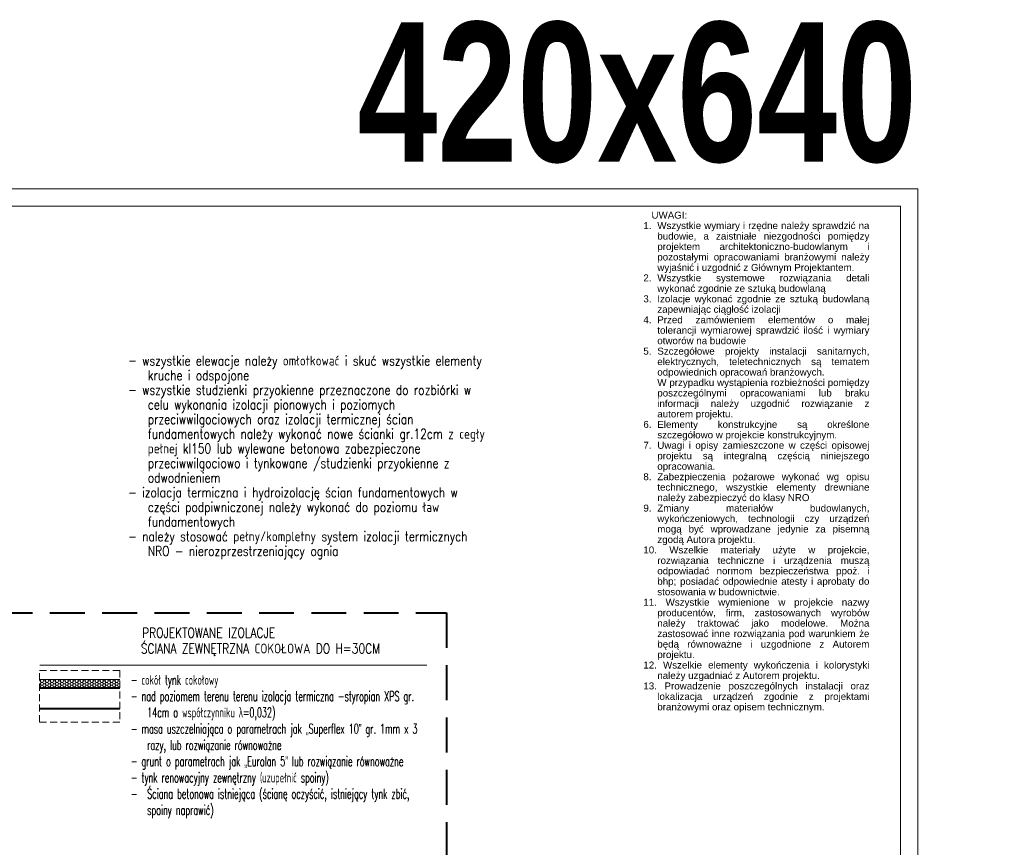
# Model space of a CAD drawing. Header units: millimetres. Extents: x 8949 to 18258, y -1077 to 30686.
# Tile 16 of 89: x 14154 to 15567, y 7197 to 8385. Entities that reach past the tile are written whole.
import ezdxf

# ---------------------------------------------------------------- set-up
doc = ezdxf.new("R2010")
doc.units = ezdxf.units.MM
doc.linetypes.add('DASHED', pattern=[0.75, 0.5, -0.25])
for name, color, linetype, lineweight in [('0A_IINW_KONSTR', 1, 'Continuous', 40), ('0A_KONSTR', 1, 'Continuous', 40), ('0A_OCIEPLENIE', 30, 'Continuous', 9), ('0A_TABELKA', 7, 'Continuous', 0), ('0Z_OPISY', 7, 'Continuous', 9), ('SCHODY', 250, 'Continuous', 15)]:
    doc.layers.add(name, color=color, linetype=linetype, lineweight=lineweight)
doc.layers.add('0A_OPISY OKIEN', color=3, linetype='Continuous')
doc.styles.add('Arial', font='arial.ttf')
doc.styles.add('ARIAL 2', font='ARIALN.TTF')
doc.styles.add('m1_romans', font='romans.shx', dxfattribs={"width": 0.8})

msp = doc.modelspace()

# ---------------------------------------------------------------- hatches: boundary and pattern name
at = {"layer": '0A_OCIEPLENIE', "transparency": 33554687}
h = msp.add_hatch(dxfattribs=at)
h.set_pattern_fill('HONEY', color=256)
h.set_pattern_definition([(0, (-100, -60), (4.7625, 2.74963064), [3.175, -6.35]), (120, (-100, -60), (-4.7625, 2.74963066), [3.175, -6.35]), (60, (-100, -60), (1e-08, 5.4992613), [-6.35, 3.175])])
h.paths.add_polyline_path([(13612.1, 6380.6), (13607.1, 6380.6), (13607.1, 6368.6), (13612.1, 6368.6)])
h.paths.add_polyline_path([(13607.1, 6380.6), (13589.1, 6380.6), (13589.1, 6368.6), (13607.1, 6368.6)])
h.paths.add_polyline_path([(13589.1, 6380.6), (13584.1, 6380.6), (13584.1, 6368.6), (13589.1, 6368.6)])
h.paths.add_polyline_path([(13532.1, 6380.6), (13509.1, 6380.6), (13509.1, 6368.6), (13532.1, 6368.6)])
h.paths.add_polyline_path([(13509.1, 6380.6), (13504.1, 6380.6), (13504.1, 6368.6), (13509.1, 6368.6)])
h.paths.add_polyline_path([(13452.1, 6380.6), (13437.1, 6380.6), (13437.1, 6368.6), (13452.1, 6368.6)])
h.paths.add_polyline_path([(13437.1, 6380.6), (13354.5, 6380.6), (13354.5, 6368.6), (13437.1, 6368.6)])
h.paths.add_polyline_path([(13354.5, 6380.6), (13313.6, 6380.6), (13313.6, 6368.6), (13354.5, 6368.6)])
h.paths.add_polyline_path([(13313.6, 6380.6), (13298.6, 6380.6), (13298.6, 6368.6), (13313.6, 6368.6)])
h.paths.add_polyline_path([(13247.6, 6380.6), (13242.6, 6380.6), (13242.6, 6368.6), (13247.6, 6368.6)])
h.paths.add_polyline_path([(13242.6, 6380.6), (13224.6, 6380.6), (13224.6, 6368.6), (13242.6, 6368.6)])
h.paths.add_polyline_path([(13224.6, 6380.6), (13219.6, 6380.6), (13219.6, 6368.6), (13224.6, 6368.6)])
h.paths.add_polyline_path([(13167.6, 6380.6), (13152.6, 6380.6), (13152.6, 6368.6), (13167.6, 6368.6)])
h.paths.add_polyline_path([(13152.6, 6380.6), (13032.6, 6380.6), (13032.6, 6368.6), (13152.6, 6368.6)])
h.paths.add_polyline_path([(13032.6, 6380.6), (13017.6, 6380.6), (13017.6, 6368.6), (13032.6, 6368.6)])
h.paths.add_polyline_path([(12896.6, 6380.6), (12881.6, 6380.6), (12881.6, 6368.6), (12896.6, 6368.6)])
h.paths.add_polyline_path([(12881.6, 6380.6), (12397.6, 6380.6), (12397.6, 6633.6), (12385.6, 6633.6), (12385.6, 6368.6), (12397.6, 6368.6), (12881.6, 6368.6)])
h.paths.add_polyline_path([(12397.6, 6711.6), (12385.6, 6711.6), (12385.6, 6684.6), (12397.6, 6684.6)])
h.paths.add_polyline_path([(12397.6, 7140.6), (12385.6, 7140.6), (12385.6, 6762.6), (12397.6, 6762.6)])
h.paths.add_polyline_path([(13237, 6924), (13276.8, 6924), (13276.8, 6951), (13237, 6951)], flags=9)
h.paths.add_polyline_path([(12537.6, 7250.2), (12537.6, 7278.8), (12516.6, 7278.8), (12516.6, 7250.2)], flags=9)
h.paths.add_polyline_path([(12537.6, 7040.3), (12537.6, 7060.9), (12516.6, 7060.9), (12516.6, 7040.3)], flags=9)
h.paths.add_polyline_path([(12537.6, 6944.6), (12537.6, 6971.6), (12516.6, 6971.6), (12516.6, 6944.6)], flags=9)
h.paths.add_polyline_path([(12537.6, 6854.1), (12537.6, 6875.1), (12516.6, 6875.1), (12516.6, 6854.1)], flags=9)
h.paths.add_polyline_path([(12518.1, 6629.3), (12518.1, 6657.9), (12497.1, 6657.9), (12497.1, 6629.3)], flags=9)
h.paths.add_polyline_path([(12607.3, 7115.5), (12635.9, 7115.5), (12635.9, 7136.5), (12607.3, 7136.5)], flags=9)
h.paths.add_polyline_path([(12828.8, 7115.5), (12849.4, 7115.5), (12849.4, 7136.5), (12828.8, 7136.5)], flags=9)
h.paths.add_polyline_path([(12926.3, 7115.5), (12952.9, 7115.5), (12952.9, 7136.5), (12926.3, 7136.5)], flags=9)
h.paths.add_polyline_path([(12766.8, 7138.2), (12766.8, 7161.6), (12745.8, 7161.6), (12745.8, 7138.2)], flags=9)
h.paths.add_polyline_path([(12603.6, 6496.1), (12630.6, 6496.1), (12630.6, 6517.1), (12603.6, 6517.1)], flags=25)
h.paths.add_polyline_path([(12920.5, 6496.1), (12948.7, 6496.1), (12948.7, 6517.1), (12920.5, 6517.1)], flags=9)
h.paths.add_polyline_path([(13225.8, 6496.1), (13254.4, 6496.1), (13254.4, 6517.1), (13225.8, 6517.1)], flags=9)
h.paths.add_polyline_path([(13540.1, 6496.1), (13569.1, 6496.1), (13569.1, 6517.1), (13540.1, 6517.1)], flags=9)
h.paths.add_polyline_path([(13353.2, 6750.4), (13353.2, 6777.4), (13332.2, 6777.4), (13332.2, 6750.4)], flags=9)
h.paths.add_polyline_path([(13388.6, 6658.5), (13405.6, 6658.5), (13405.6, 6679.5), (13388.6, 6679.5)], flags=9)
h.paths.add_polyline_path([(13457.7, 6651.7), (13457.7, 6680.3), (13436.7, 6680.3), (13436.7, 6651.7)], flags=9)
h.paths.add_polyline_path([(13101.5, 7172.6), (13101.5, 7201.2), (13080.5, 7201.2), (13080.5, 7172.6)], flags=9)
h.paths.add_polyline_path([(13101.5, 6629.8), (13101.5, 6658.4), (13080.5, 6658.4), (13080.5, 6629.8)], flags=9)
h.paths.add_polyline_path([(12734.9, 6764.5), (12755.1, 6764.5), (12755.1, 6785.5), (12734.9, 6785.5)], flags=9)
h.paths.add_polyline_path([(12849.5, 6764.5), (12869.7, 6764.5), (12869.7, 6785.5), (12849.5, 6785.5)], flags=9)
h.paths.add_polyline_path([(12686, 6812), (12686, 6832.6), (12665, 6832.6), (12665, 6812)], flags=9)
h.paths.add_polyline_path([(12929.7, 6811.6), (12929.7, 6832.2), (12908.7, 6832.2), (12908.7, 6811.6)], flags=9)
h.paths.add_polyline_path([(13000.3, 6674.6), (13000.3, 6703.2), (12979.3, 6703.2), (12979.3, 6674.6)], flags=9)
h.paths.add_polyline_path([(13503.2, 6349), (13503.2, 6374.2), (13478, 6374.2), (13478, 6349)], flags=9)
h.paths.add_polyline_path([(13476.7, 6351.7), (13476.7, 6372.1), (13451.5, 6372.1), (13451.5, 6351.7)], flags=9)
h.paths.add_polyline_path([(13583.2, 6349), (13583.2, 6374.2), (13558, 6374.2), (13558, 6349)], flags=9)
h.paths.add_polyline_path([(13556.7, 6351.7), (13556.7, 6372.1), (13531.5, 6372.1), (13531.5, 6351.7)], flags=9)
h.paths.add_polyline_path([(13663.2, 6349), (13663.2, 6374.2), (13638, 6374.2), (13638, 6349)], flags=9)
h.paths.add_polyline_path([(13636.7, 6351.7), (13636.7, 6372.1), (13611.5, 6372.1), (13611.5, 6351.7)], flags=9)
h.paths.add_polyline_path([(13467.1, 6300.2), (13488.5, 6300.2), (13488.5, 6325.4), (13467.1, 6325.4)], flags=9)
h.paths.add_polyline_path([(13547.1, 6300.2), (13568.5, 6300.2), (13568.5, 6325.4), (13547.1, 6325.4)], flags=9)
h.paths.add_polyline_path([(13627.1, 6300.2), (13648.5, 6300.2), (13648.5, 6325.4), (13627.1, 6325.4)], flags=9)
h.paths.add_polyline_path([(13819.5, 6300.2), (13840.9, 6300.2), (13840.9, 6325.4), (13819.5, 6325.4)], flags=9)
h.paths.add_polyline_path([(13532.7, 6600.8), (13646.7, 6600.8), (13646.7, 6634.1), (13532.7, 6634.1)], flags=9)
h.paths.add_polyline_path([(13467.5, 6580.3), (13516.3, 6580.3), (13516.3, 6605.3), (13467.5, 6605.3)], flags=9)
h.paths.add_polyline_path([(13356.5, 7675.8), (13356.5, 7698.9), (13315.3, 7698.9), (13315.3, 7675.8)], flags=9)
h.paths.add_polyline_path([(13356.5, 6223.6), (13356.5, 6246.7), (13315.3, 6246.7), (13315.3, 6223.6)], flags=9)
h.paths.add_polyline_path([(13115.9, 7261), (13229.9, 7261), (13229.9, 7294.3), (13115.9, 7294.3)], flags=9)
h.paths.add_polyline_path([(12599.7, 6600.8), (12703.5, 6600.8), (12703.5, 6634.1), (12599.7, 6634.1)], flags=9)
h.paths.add_polyline_path([(12911.3, 6600.8), (13025.3, 6600.8), (13025.3, 6634.1), (12911.3, 6634.1)], flags=9)
h.paths.add_polyline_path([(13227.6, 6600.8), (13341.6, 6600.8), (13341.6, 6634.1), (13227.6, 6634.1)], flags=9)
h.paths.add_polyline_path([(13576.1, 7261), (13690.1, 7261), (13690.1, 7294.3), (13576.1, 7294.3)], flags=9)
h.paths.add_polyline_path([(13050.7, 7240.5), (13099.5, 7240.5), (13099.5, 7265.5), (13050.7, 7265.5)], flags=9)
h.paths.add_polyline_path([(13050.1, 7260), (13099.9, 7260), (13099.9, 7293.3), (13050.1, 7293.3)], flags=9)
h.paths.add_polyline_path([(12815.6, 7260.7), (12938.7, 7260.7), (12938.7, 7294), (12815.6, 7294)], flags=9)
h.paths.add_polyline_path([(12750.5, 7240.5), (12807, 7240.5), (12807, 7265.5), (12750.5, 7265.5)], flags=9)
h.paths.add_polyline_path([(12749.7, 7260), (12799.5, 7260), (12799.5, 7293.3), (12749.7, 7293.3)], flags=9)
h.paths.add_polyline_path([(12532.9, 6580.3), (12589.4, 6580.3), (12589.4, 6605.3), (12532.9, 6605.3)], flags=24)
h.paths.add_polyline_path([(12533.2, 6599.9), (12583, 6599.9), (12583, 6633.2), (12533.2, 6633.2)], flags=24)
h.paths.add_polyline_path([(12846, 6580.3), (12894.8, 6580.3), (12894.8, 6605.3), (12846, 6605.3)], flags=9)
h.paths.add_polyline_path([(12845.4, 6599.9), (12895.2, 6599.9), (12895.2, 6633.2), (12845.4, 6633.2)], flags=9)
h.paths.add_polyline_path([(13161.4, 6580.3), (13217.9, 6580.3), (13217.9, 6605.3), (13161.4, 6605.3)], flags=9)
h.paths.add_polyline_path([(13161.8, 6599.9), (13211.5, 6599.9), (13211.5, 6633.2), (13161.8, 6633.2)], flags=9)
h.paths.add_polyline_path([(13466.7, 6599.9), (13516.5, 6599.9), (13516.5, 6633.2), (13466.7, 6633.2)], flags=9)
h.paths.add_polyline_path([(13818.3, 6596.4), (13902.8, 6596.4), (13902.8, 6629.7), (13818.3, 6629.7)], flags=9)
h.paths.add_polyline_path([(13752.2, 6580.3), (13808.7, 6580.3), (13808.7, 6605.3), (13752.2, 6605.3)], flags=9)
h.paths.add_polyline_path([(13752.6, 6599.9), (13802.3, 6599.9), (13802.3, 6633.2), (13752.6, 6633.2)], flags=9)
h.paths.add_polyline_path([(13510, 7240.5), (13566.4, 7240.5), (13566.4, 7265.5), (13510, 7265.5)], flags=9)
h.paths.add_polyline_path([(13510.3, 7260), (13560, 7260), (13560, 7293.3), (13510.3, 7293.3)], flags=9)
h.paths.add_polyline_path([(13325.1, 7435.8), (13439.1, 7435.8), (13439.1, 7469.1), (13325.1, 7469.1)], flags=9)
h.paths.add_polyline_path([(13259.9, 7415.3), (13308.7, 7415.3), (13308.7, 7440.3), (13259.9, 7440.3)], flags=9)
h.paths.add_polyline_path([(13259.4, 7434.9), (13309.1, 7434.9), (13309.1, 7468.2), (13259.4, 7468.2)], flags=9)
h.paths.add_polyline_path([(12755.9, 6962.9), (12865.8, 6962.9), (12865.8, 6996.2), (12755.9, 6996.2)], flags=9)
h.paths.add_polyline_path([(12690.9, 6942.4), (12747.3, 6942.4), (12747.3, 6967.4), (12690.9, 6967.4)], flags=9)
h.paths.add_polyline_path([(12692.6, 6961.9), (12742.4, 6961.9), (12742.4, 6995.3), (12692.6, 6995.3)], flags=9)
h.paths.add_polyline_path([(14998.6, 6366), (15222.1, 6366), (15222.1, 6454.2), (14998.6, 6454.2)], flags=9)
h.paths.add_polyline_path([(14996.5, 6480.2), (15275.5, 6480.2), (15275.5, 6561.9), (14996.5, 6561.9)], flags=9)
h.paths.add_polyline_path([(15000.8, 6247.6), (15095.2, 6247.6), (15095.2, 6265.9), (15000.8, 6265.9)], flags=9)
h.paths.add_polyline_path([(15222.7, 6077.9), (15257.4, 6077.9), (15257.4, 6098.6), (15222.7, 6098.6)], flags=9)
h.paths.add_polyline_path([(14944.8, 7326.2), (15275.9, 7326.2), (15275.9, 8054.3), (14944.8, 8054.3)], flags=9)
h.paths.add_polyline_path([(14999.1, 6157.6), (15210.3, 6157.6), (15210.3, 6212.1), (14999.1, 6212.1)], flags=9)
h.paths.add_polyline_path([(15000.3, 6303.8), (15170.1, 6303.8), (15170.1, 6345.8), (15000.3, 6345.8)], flags=9)
h.paths.add_polyline_path([(15100.5, 6076.9), (15160.2, 6076.9), (15160.2, 6097.6), (15100.5, 6097.6)], flags=9)
h.paths.add_polyline_path([(14998.2, 6453.9), (15146.8, 6453.9), (15146.8, 6474.6), (14998.2, 6474.6)], flags=9)
h.paths.add_polyline_path([(14997.2, 6560.7), (15148.9, 6560.7), (15148.9, 6581.4), (14997.2, 6581.4)], flags=9)
h.paths.add_polyline_path([(15221.9, 6118.7), (15285.3, 6118.7), (15285.3, 6139.1), (15221.9, 6139.1)], flags=9)
h.paths.add_polyline_path([(15000.6, 6213.7), (15119.5, 6213.7), (15119.5, 6234.4), (15000.6, 6234.4)], flags=9)
h.paths.add_polyline_path([(14999.1, 6345.5), (15084.5, 6345.5), (15084.5, 6366.2), (14999.1, 6366.2)], flags=9)
h.paths.add_polyline_path([(14998.8, 6116.5), (15115.4, 6116.5), (15115.4, 6137.2), (14998.8, 6137.2)], flags=9)
h.paths.add_polyline_path([(14999.2, 6265), (15130.7, 6265), (15130.7, 6285.7), (14999.2, 6285.7)], flags=9)
h.paths.add_polyline_path([(14999, 6097.4), (15057.1, 6097.4), (15057.1, 6118.2), (14999, 6118.2)], flags=9)
h.paths.add_polyline_path([(15099.8, 6097.5), (15148.5, 6097.5), (15148.5, 6118.3), (15099.8, 6118.3)], flags=9)
h.paths.add_polyline_path([(14999.8, 6138), (15068.3, 6138), (15068.3, 6158.3), (14999.8, 6158.3)], flags=9)
h.paths.add_polyline_path([(15221.1, 6138.1), (15267.8, 6138.1), (15267.8, 6158.3), (15221.1, 6158.3)], flags=9)
h.paths.add_polyline_path([(15221.6, 6097.7), (15283.1, 6097.7), (15283.1, 6118), (15221.6, 6118)], flags=9)
h.paths.add_polyline_path([(14998.7, 6076.3), (15031, 6076.3), (15031, 6097), (14998.7, 6097)], flags=9)
h.paths.add_polyline_path([(14994.1, 6010.3), (15310.4, 6010.3), (15310.4, 6076.3), (14994.1, 6076.3)], flags=9)
h.paths.add_polyline_path([(12366.7, 6634.1), (12391.9, 6634.1), (12391.9, 6659.3), (12366.7, 6659.3)], flags=9)
h.paths.add_polyline_path([(12369.4, 6660.5), (12389.8, 6660.5), (12389.8, 6685.7), (12369.4, 6685.7)], flags=9)
h.paths.add_polyline_path([(12366.7, 6712.1), (12391.9, 6712.1), (12391.9, 6737.3), (12366.7, 6737.3)], flags=9)
h.paths.add_polyline_path([(12369.4, 6738.5), (12389.8, 6738.5), (12389.8, 6763.7), (12369.4, 6763.7)], flags=9)
h.paths.add_polyline_path([(12479.7, 7142.6), (12479.7, 7173.1), (12463.2, 7173.1), (12463.2, 7142.6)], flags=9)
h.paths.add_polyline_path([(12367.2, 7145.1), (12391.5, 7145.1), (12391.5, 7170.3), (12367.2, 7170.3)], flags=9)
h.paths.add_polyline_path([(12367.5, 7171.5), (12391.7, 7171.5), (12391.7, 7196.7), (12367.5, 7196.7)], flags=9)
h.paths.add_polyline_path([(12479.7, 7234.9), (12479.7, 7265.4), (12463.2, 7265.4), (12463.2, 7234.9)], flags=9)
h.paths.add_polyline_path([(12367.2, 7253.6), (12391.5, 7253.6), (12391.5, 7278.8), (12367.2, 7278.8)], flags=9)
h.paths.add_polyline_path([(12367.3, 7280), (12392, 7280), (12392, 7305.2), (12367.3, 7305.2)], flags=9)
h.paths.add_polyline_path([(12603.4, 7280.3), (12662.8, 7280.3), (12662.8, 7313.7), (12603.4, 7313.7)], flags=9)
h.paths.add_polyline_path([(12938.6, 7537.5), (12938.6, 7562.2), (12913.4, 7562.2), (12913.4, 7537.5)], flags=9)
h.paths.add_polyline_path([(12912.2, 7537.8), (12912.2, 7562.5), (12887, 7562.5), (12887, 7537.8)], flags=9)
h.paths.add_polyline_path([(13083.1, 7537.2), (13083.1, 7562.4), (13057.9, 7562.4), (13057.9, 7537.2)], flags=9)
h.paths.add_polyline_path([(13056.7, 7539.9), (13056.7, 7560.3), (13031.5, 7560.3), (13031.5, 7539.9)], flags=9)
h.paths.add_polyline_path([(13588.1, 7537.2), (13588.1, 7562.4), (13562.9, 7562.4), (13562.9, 7537.2)], flags=9)
h.paths.add_polyline_path([(13561.7, 7539.9), (13561.7, 7560.3), (13536.5, 7560.3), (13536.5, 7539.9)], flags=9)
h.paths.add_polyline_path([(13736.1, 7537.2), (13736.1, 7562.4), (13710.9, 7562.4), (13710.9, 7537.2)], flags=9)
h.paths.add_polyline_path([(13709.7, 7539.9), (13709.7, 7560.3), (13684.5, 7560.3), (13684.5, 7539.9)], flags=9)
h.paths.add_polyline_path([(13883.1, 7537.2), (13883.1, 7562.4), (13857.9, 7562.4), (13857.9, 7537.2)], flags=9)
h.paths.add_polyline_path([(13856.7, 7539.9), (13856.7, 7560.3), (13831.5, 7560.3), (13831.5, 7539.9)], flags=9)
h.paths.add_polyline_path([(13726, 6949.2), (13785.5, 6949.2), (13785.5, 6982.5), (13726, 6982.5)], flags=9)
h.paths.add_polyline_path([(13513.4, 6670.1), (13610, 6670.1), (13610, 6725), (13513.4, 6725)], flags=9)
h.paths.add_polyline_path([(13779.9, 6671.9), (13839.4, 6671.9), (13839.4, 6705.2), (13779.9, 6705.2)], flags=9)
h.paths.add_polyline_path([(13783.7, 6450.4), (13866.7, 6450.4), (13866.7, 6463.9), (13783.7, 6463.9)], flags=9)
h.paths.add_polyline_path([(13855.6, 6349), (13855.6, 6374.2), (13830.4, 6374.2), (13830.4, 6349)], flags=9)
h.paths.add_polyline_path([(13829.2, 6351.7), (13829.2, 6372.1), (13804, 6372.1), (13804, 6351.7)], flags=9)
h.paths.add_polyline_path([(13298.6, 6351.4), (13298.6, 6371.8), (13273.4, 6371.8), (13273.4, 6351.4)], flags=9)
h.paths.add_polyline_path([(13272.2, 6351.7), (13272.2, 6372.1), (13247, 6372.1), (13247, 6351.7)], flags=9)
h.paths.add_polyline_path([(13218.6, 6349), (13218.6, 6374.2), (13193.4, 6374.2), (13193.4, 6349)], flags=9)
h.paths.add_polyline_path([(13192.2, 6349.5), (13192.2, 6374.2), (13167, 6374.2), (13167, 6349.5)], flags=9)
h.paths.add_polyline_path([(12982.1, 6349.5), (12982.1, 6373.7), (12956.9, 6373.7), (12956.9, 6349.5)], flags=9)
h.paths.add_polyline_path([(12955.7, 6347.8), (12955.7, 6375.9), (12930.5, 6375.9), (12930.5, 6347.8)], flags=9)
h.paths.add_polyline_path([(12893.7, 6444.4), (12926.2, 6444.4), (12926.2, 6460.9), (12893.7, 6460.9)], flags=9)
h.paths.add_polyline_path([(13277.8, 7031.9), (13277.8, 7146.1), (13255.3, 7146.1), (13255.3, 7031.9)], flags=9)
h.paths.add_polyline_path([(12837.2, 7580.9), (12944.1, 7580.9), (12944.1, 7603.4), (12837.2, 7603.4)], flags=9)
h = msp.add_hatch(dxfattribs=at)
h.set_pattern_fill('HONEY', color=256, scale=0.75)
h.set_pattern_definition([(0, (-187686.8193, -19018.121), (3.571875, 2.062222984), [2.38125, -4.7625]), (120, (-187686.8193, -19018.121), (-3.571874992, 2.062222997), [2.38125, -4.7625]), (60, (-187686.8193, -19018.121), (8e-09, 4.12444598), [-4.7625, 2.38125])])
h.paths.add_polyline_path([(14182.7, 7426.4), (14297.7, 7426.4), (14297.7, 7438.4), (14182.7, 7438.4)])

# ---------------------------------------------------------------- linework, layer by layer
at = {"layer": '0A_IINW_KONSTR'}
for p, q in [((14182.7, 7426.4), (14297.7, 7426.4)), ((14182.7, 7396.4), (14297.7, 7396.4))]:
    msp.add_line(p, q, dxfattribs=at)
at = {"layer": '0A_KONSTR', "color": 252, "linetype": 'DASHED', "ltscale": 100, "true_color": 0x939598}
msp.add_lwpolyline([(12397.6, 7533.6), (14766.6, 7533.6), (14766.6, 6380.6), (12397.6, 6380.6)], close=True, dxfattribs=at)
at = {"layer": '0A_OCIEPLENIE'}
msp.add_line((14182.7, 7438.4), (14297.7, 7438.4), dxfattribs=at)
at = {"layer": '0A_OPISY OKIEN', "const_width": 1.5}
msp.add_lwpolyline([(14182.7, 7458.6), (14738.3, 7458.6)], dxfattribs=at)
at = {"layer": '0Z_OPISY'}
for points in [[(12242.5, 6042.2), (15442.5, 6042.2), (15442.5, 8142.2), (12242.5, 8142.2)], [(12267.5, 6067.2), (15417.5, 6067.2), (15417.5, 8117.2), (12267.5, 8117.2)]]:
    msp.add_lwpolyline(points, close=True, dxfattribs=at)
at = {"layer": 'SCHODY', "linetype": 'DASHED', "ltscale": 20}
msp.add_lwpolyline([(14182.7, 7451.1), (14297.7, 7451.1), (14297.7, 7377.1), (14182.7, 7377.1)], close=True, dxfattribs=at)

# ---------------------------------------------------------------- texts
at = {"layer": '0A_OPISY OKIEN', "insert": (14309.8, 7902.6), "char_height": 14, "width": 555.548, "attachment_point": 1, "line_spacing_factor": 0.9, "style": 'm1_romans'}
msp.add_mtext('\\pxi-2,l2,ql;- wszystkie elewacje należy omłotkować i skuć wszystkie elementy kruche i odspojone\\P- wszystkie studzienki przyokienne przeznaczone do rozbiórki w celu wykonania izolacji pionowych i poziomych przeciwwilgociowych oraz izolacji termicznej ścian fundamentowych należy wykonać nowe ścianki gr.12cm z cegły pełnej kl150 lub wylewane betonowa zabezpieczone przeciwwilgociowo i tynkowane /studzienki przyokienne z odwodnieniem \\P- izolacja termiczna i hydroizolację ścian fundamentowych w części podpiwniczonej należy wykonać do poziomu ław fundamentowych\\P- należy stosować pełny/kompletny system izolacji termicznych NRO - nierozprzestrzeniający ognia', dxfattribs=at)
at = {"layer": '0A_OPISY OKIEN', "char_height": 14, "attachment_point": 1, "style": 'm1_romans'}
for s, insert, width in [('\\pxi-1.66625,l3.33375,t3.33375;PROJEKTOWANE IZOLACJE', (14306.3, 7512.2), 526.221), ('\\pxi-1.66625,l3.33375,t3.33375;ŚCIANA ZEWNĘTRZNA COKOŁOWA DO H=30CM', (14304.5, 7489.6), 480.906), ('\\pxi-1.66625,l3.33375,t3.33375;{\\W0.6;- cokół tynk cokołowy\\P- nad poziomem terenu terenu izolacja termiczna -styropian XPS gr. 14cm o współczynniku \\fArial|b0|i0|c161|p34;λ\\Fromans|c238;=0,032)\\P\\Fromans|c238;- masa uszczelniająca o parametrach jak \\fArial|b0|i0|c238|p34;„\\Fromans|c238;Superflex 10\\fArial|b0|i0|c238|p34;”\\Fromans|c238; gr. \\Fromans|c238;1mm x 3 razy, lub rozwiązanie równoważne\\P- grunt o parametrach jak \\fArial|b0|i0|c238|p34;„\\Fromans|c238;Eurolan 5\\fArial|b0|i0|c238|p34;”\\Fromans|c238; lub rozwiązanie \\Fromans|c238;równoważne\\P- tynk renowacyjny zewnętrzny (uzupełnić spoiny)\\P-^IŚciana betonowa istniejąca (ścianę oczyścić, istniejący tynk zbić, spoiny naprawić)}', (14290.4, 7444.6), 447.885)]:
    msp.add_mtext(s, dxfattribs=dict(at, insert=insert, width=width))
at = {"layer": '0A_TABELKA', "insert": (14638.6, 8381.1), "char_height": 200, "width": 633.273, "attachment_point": 1, "style": 'Arial'}
msp.add_mtext('{\\W0.9;\\fArial Narrow|b1|i0|c238|p34;420x640}', dxfattribs=at)
at = {"layer": '0Z_OPISY', "insert": (15048.8, 8109.3), "char_height": 10.0033, "width": 323.291, "attachment_point": 1, "line_spacing_factor": 0.9, "style": 'ARIAL 2'}
msp.add_mtext('\\pxi-2,l2,qj,t2;{\\fArial|b0|i0|c238|p34;\\~\\~ UWAGI:\\P1. ^IWszystkie wymiary i rzędne należy sprawdzić na budowie, a zaistniałe niezgodności pomiędzy projektem architektoniczno-budowlanym i pozostałymi opracowaniami branżowymi należy wyjaśnić i uzgodnić z Głównym Projektantem.\\P2. ^IWszystkie systemowe rozwiązania detali wykonać zgodnie ze sztuką budowlaną\\P3.^IIzolacje wykonać zgodnie ze sztuką budowlaną zapewniając ciągłość izolacji\\P4. ^IPrzed zamówieniem elementów o małej tolerancji wymiarowej sprawdzić ilość i wymiary otworów na budowie\\P5. ^ISzczegółowe projekty instalacji sanitarnych, elektrycznych, teletechnicznych są tematem odpowiednich opracowań branżowych. \\P   ^IW przypadku wystąpienia rozbieżności pomiędzy poszczególnymi opracowaniami lub braku informacji należy uzgodnić rozwiązanie z autorem projektu.\\P6. ^IElementy konstrukcyjne są określone szczegółowo w projekcie konstrukcyjnym.\\P7. ^IUwagi i opisy zamieszczone w części opisowej projektu są integralną częścią niniejszego opracowania.\\P8.\\~^IZabezpieczenia pożarowe wykonać wg opisu technicznego, wszystkie elementy drewniane należy zabezpieczyć do klasy NRO\\P9.\\~^IZmiany materiałów budowlanych, wykończeniowych, technologii czy urządzeń mogą być wprowadzane jedynie za pisemną zgodą Autora projektu.\\P10. Wszelkie materiały użyte w projekcie, rozwiązania techniczne i urządzenia muszą odpowiadać normom bezpieczeństwa ppoż. i bhp; posiadać odpowiednie atesty i aprobaty do stosowania w budownictwie.\\P11. Wszystkie wymienione w projekcie nazwy producentów, firm, zastosowanych wyrobów należy traktować jako modelowe. Można zastosować inne rozwiązania pod warunkiem że będą równoważne i uzgodnione z Autorem projektu.\\P12. Wszelkie elementy wykończenia i kolorystyki należy uzgadniać z Autorem projektu.\\P13. Prowadzenie poszczególnych instalacji oraz lokalizacja urządzeń zgodnie z projektami branżowymi oraz opisem technicznym.}', dxfattribs=at)

doc.saveas('drawing.dxf')
